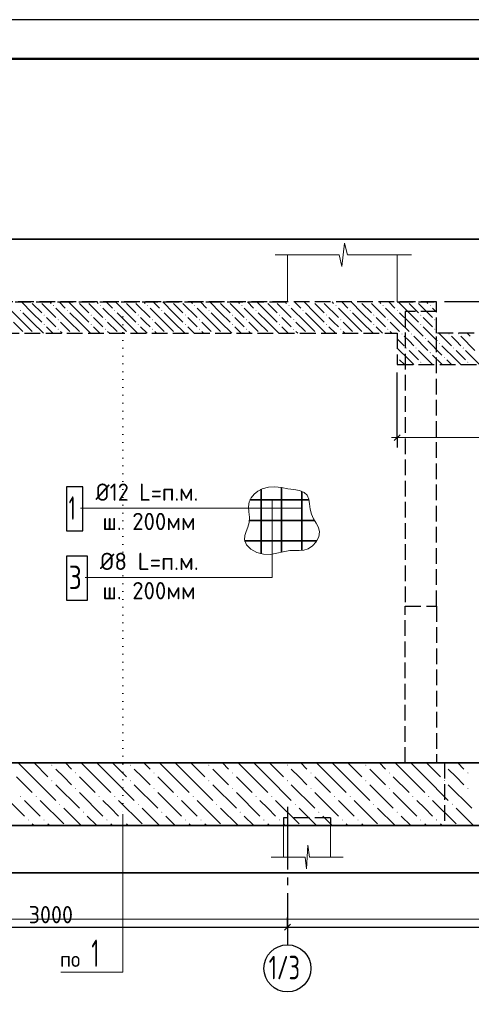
# Model space of a CAD drawing. Header units: millimetres. Extents: x 0 to 42000, y 0 to 29700.
# Tile 7 of 13: x 15631 to 21385, y 17141 to 29700. Entities that reach past the tile are written whole.
import ezdxf

# ---------------------------------------------------------------- set-up
doc = ezdxf.new("R2010")
doc.units = ezdxf.units.MM
for name, pattern in [('______2', [270, 200, -70]), ('______5', [1100, 800, -100, 100, -100]), ('______9', [100, 0, -100])]:
    doc.linetypes.add(name, pattern=pattern)
for name, color, linetype, lineweight in [('Standard', 7, 'Continuous', 25), ('ЖБ Перекрытие верхний уровень', 7, '______2', 25), ('ЖБ Перекрытие нижний уровень с отделкой', 7, '______2', 25), ('ЖБ Плита Фундамента верхний уровень', 7, 'Continuous', 35), ('Позиционная метка номер позиции', 7, 'Continuous', 13), ('Примечания', 7, 'Continuous', 13), ('Размерная линия_ общее', 7, 'Continuous', 13), ('Сечения символ', 7, 'Continuous', 25)]:
    doc.layers.add(name, color=color, linetype=linetype, lineweight=lineweight)
doc.layers.add('Оси', color=7, linetype='______5')
doc.styles.add('ISOCPEUR', font='txt')

msp = doc.modelspace()

# ---------------------------------------------------------------- hatches: boundary and pattern name
at = {"layer": 'ЖБ Перекрытие верхний уровень', "linetype": 'Continuous', "lineweight": 18, "transparency": 33554687}
for points in [[(15635, 25992), (15641, 25999), (15648, 25992), (15641, 25986)], [(16055, 26052), (16061, 26059), (16068, 26052), (16061, 26046)], [(16235, 25992), (16241, 25999), (16248, 25992), (16241, 25986)], [(16655, 26052), (16661, 26059), (16668, 26052), (16661, 26046)], [(16835, 25992), (16841, 25999), (16848, 25992), (16841, 25986)], [(17255, 26052), (17261, 26059), (17268, 26052), (17261, 26046)], [(17435, 25992), (17441, 25999), (17448, 25992), (17441, 25986)], [(17855, 26052), (17861, 26059), (17868, 26052), (17861, 26046)], [(18035, 25992), (18041, 25999), (18048, 25992), (18041, 25986)], [(18455, 26052), (18461, 26059), (18468, 26052), (18461, 26046)], [(18635, 25992), (18641, 25999), (18648, 25992), (18641, 25986)], [(19055, 26052), (19061, 26059), (19068, 26052), (19061, 26046)], [(19235, 25992), (19241, 25999), (19248, 25992), (19241, 25986)], [(19655, 26052), (19661, 26059), (19668, 26052), (19661, 26046)], [(19835, 25992), (19841, 25999), (19848, 25992), (19841, 25986)], [(20255, 26052), (20261, 26059), (20268, 26052), (20261, 26046)], [(20435, 25992), (20441, 25999), (20448, 25992), (20441, 25986)], [(20855, 26052), (20861, 26059), (20868, 26052), (20861, 26046)], [(15935, 25932), (15941, 25939), (15948, 25932), (15941, 25926)], [(16115, 25872), (16121, 25879), (16128, 25872), (16121, 25866)], [(16535, 25932), (16541, 25939), (16548, 25932), (16541, 25926)], [(16715, 25872), (16721, 25879), (16728, 25872), (16721, 25866)], [(17135, 25932), (17141, 25939), (17148, 25932), (17141, 25926)], [(17315, 25872), (17321, 25879), (17328, 25872), (17321, 25866)], [(17735, 25932), (17741, 25939), (17748, 25932), (17741, 25926)], [(17915, 25872), (17921, 25879), (17928, 25872), (17921, 25866)], [(18335, 25932), (18341, 25939), (18348, 25932), (18341, 25926)], [(18515, 25872), (18521, 25879), (18528, 25872), (18521, 25866)], [(18935, 25932), (18941, 25939), (18948, 25932), (18941, 25926)], [(19115, 25872), (19121, 25879), (19128, 25872), (19121, 25866)], [(19535, 25932), (19541, 25939), (19548, 25932), (19541, 25926)], [(19715, 25872), (19721, 25879), (19728, 25872), (19721, 25866)], [(20135, 25932), (20141, 25939), (20148, 25932), (20141, 25926)], [(20315, 25872), (20321, 25879), (20328, 25872), (20321, 25866)], [(20735, 25932), (20741, 25939), (20748, 25932), (20741, 25926)], [(20915, 25872), (20921, 25879), (20928, 25872), (20921, 25866)], [(15935, 25812), (15941, 25819), (15948, 25812), (15941, 25806)], [(16115, 25752), (16121, 25759), (16128, 25752), (16121, 25746)], [(16535, 25812), (16541, 25819), (16548, 25812), (16541, 25806)], [(16715, 25752), (16721, 25759), (16728, 25752), (16721, 25746)], [(17135, 25812), (17141, 25819), (17148, 25812), (17141, 25806)], [(17315, 25752), (17321, 25759), (17328, 25752), (17321, 25746)], [(17735, 25812), (17741, 25819), (17748, 25812), (17741, 25806)], [(17915, 25752), (17921, 25759), (17928, 25752), (17921, 25746)], [(18335, 25812), (18341, 25819), (18348, 25812), (18341, 25806)], [(18515, 25752), (18521, 25759), (18528, 25752), (18521, 25746)], [(18935, 25812), (18941, 25819), (18948, 25812), (18941, 25806)], [(19115, 25752), (19121, 25759), (19128, 25752), (19121, 25746)], [(19535, 25812), (19541, 25819), (19548, 25812), (19541, 25806)], [(19715, 25752), (19721, 25759), (19728, 25752), (19721, 25746)], [(20135, 25812), (20141, 25819), (20148, 25812), (20141, 25806)], [(20315, 25752), (20321, 25759), (20328, 25752), (20321, 25746)], [(20735, 25812), (20741, 25819), (20748, 25812), (20741, 25806)], [(20915, 25752), (20921, 25759), (20928, 25752), (20921, 25746)]]:
    msp.add_hatch(color=7, dxfattribs=at).paths.add_polyline_path(points, flags=16)
at = {"layer": 'ЖБ Перекрытие нижний уровень с отделкой', "linetype": 'Continuous', "lineweight": 18, "transparency": 33554687}
for points in [[(20495, 25692), (20501, 25699), (20508, 25692), (20501, 25686)], [(20615, 25692), (20621, 25699), (20628, 25692), (20621, 25686)], [(20795, 25632), (20801, 25639), (20808, 25632), (20801, 25626)], [(21095, 25692), (21101, 25699), (21108, 25692), (21101, 25686)], [(21215, 25692), (21221, 25699), (21228, 25692), (21221, 25686)], [(20555, 25512), (20561, 25519), (20568, 25512), (20561, 25506)], [(20675, 25512), (20681, 25519), (20688, 25512), (20681, 25506)], [(20975, 25572), (20981, 25579), (20988, 25572), (20981, 25566)], [(21155, 25512), (21161, 25519), (21168, 25512), (21161, 25506)], [(21275, 25512), (21281, 25519), (21288, 25512), (21281, 25506)], [(20442, 25398), (20448, 25392), (20442, 25386)], [(20855, 25452), (20861, 25459), (20868, 25452), (20861, 25446)], [(21035, 25392), (21041, 25399), (21048, 25392), (21041, 25386)], [(20735, 25332), (20741, 25339), (20748, 25332), (20741, 25326)], [(21335, 25332), (21341, 25339), (21348, 25332), (21341, 25326)]]:
    msp.add_hatch(color=7, dxfattribs=at).paths.add_polyline_path(points, flags=16)
at = {"layer": 'ЖБ Плита Фундамента верхний уровень', "linetype": 'Continuous', "lineweight": 18, "transparency": 33554687}
for points in [[(16035, 20192), (16041, 20199), (16048, 20192), (16041, 20186)], [(16335, 20092), (16341, 20099), (16348, 20092), (16341, 20086)], [(17035, 20192), (17041, 20199), (17048, 20192), (17041, 20186)], [(17335, 20092), (17341, 20099), (17348, 20092), (17341, 20086)], [(18035, 20192), (18041, 20199), (18048, 20192), (18041, 20186)], [(18335, 20092), (18341, 20099), (18348, 20092), (18341, 20086)], [(19035, 20192), (19041, 20199), (19048, 20192), (19041, 20186)], [(19335, 20092), (19341, 20099), (19348, 20092), (19341, 20086)], [(20035, 20192), (20041, 20199), (20048, 20192), (20041, 20186)], [(20335, 20092), (20341, 20099), (20348, 20092), (20341, 20086)], [(21035, 20192), (21041, 20199), (21048, 20192), (21041, 20186)], [(21335, 20092), (21341, 20099), (21348, 20092), (21341, 20086)], [(16035, 19992), (16041, 19999), (16048, 19992), (16041, 19986)], [(17035, 19992), (17041, 19999), (17048, 19992), (17041, 19986)], [(18035, 19992), (18041, 19999), (18048, 19992), (18041, 19986)], [(19035, 19992), (19041, 19999), (19048, 19992), (19041, 19986)], [(20035, 19992), (20041, 19999), (20048, 19992), (20041, 19986)], [(21035, 19992), (21041, 19999), (21048, 19992), (21041, 19986)], [(16335, 19892), (16341, 19899), (16348, 19892), (16341, 19886)], [(17335, 19892), (17341, 19899), (17348, 19892), (17341, 19886)], [(18335, 19892), (18341, 19899), (18348, 19892), (18341, 19886)], [(19335, 19892), (19341, 19899), (19348, 19892), (19341, 19886)], [(20335, 19892), (20341, 19899), (20348, 19892), (20341, 19886)], [(21335, 19892), (21341, 19899), (21348, 19892), (21341, 19886)], [(15635, 19792), (15641, 19799), (15648, 19792), (15641, 19786)], [(15835, 19792), (15841, 19799), (15848, 19792), (15841, 19786)], [(16635, 19792), (16641, 19799), (16648, 19792), (16641, 19786)], [(16835, 19792), (16841, 19799), (16848, 19792), (16841, 19786)], [(17635, 19792), (17641, 19799), (17648, 19792), (17641, 19786)], [(17835, 19792), (17841, 19799), (17848, 19792), (17841, 19786)], [(18635, 19792), (18641, 19799), (18648, 19792), (18641, 19786)], [(18835, 19792), (18841, 19799), (18848, 19792), (18841, 19786)], [(19635, 19792), (19641, 19799), (19648, 19792), (19641, 19786)], [(19835, 19792), (19841, 19799), (19848, 19792), (19841, 19786)], [(20635, 19792), (20641, 19799), (20648, 19792), (20641, 19786)], [(20835, 19792), (20841, 19799), (20848, 19792), (20841, 19786)], [(16135, 19692), (16141, 19699), (16148, 19692), (16141, 19686)], [(16435, 19592), (16441, 19599), (16448, 19592), (16441, 19586)], [(17135, 19692), (17141, 19699), (17148, 19692), (17141, 19686)], [(17435, 19592), (17441, 19599), (17448, 19592), (17441, 19586)], [(18135, 19692), (18141, 19699), (18148, 19692), (18141, 19686)], [(18435, 19592), (18441, 19599), (18448, 19592), (18441, 19586)], [(19135, 19692), (19141, 19699), (19148, 19692), (19141, 19686)], [(19435, 19592), (19441, 19599), (19448, 19592), (19441, 19586)], [(20135, 19692), (20141, 19699), (20148, 19692), (20141, 19686)], [(20435, 19592), (20441, 19599), (20448, 19592), (20441, 19586)], [(21135, 19692), (21141, 19699), (21148, 19692), (21141, 19686)], [(15735, 19492), (15741, 19499), (15748, 19492), (15741, 19486)], [(15935, 19492), (15941, 19499), (15948, 19492), (15941, 19486)], [(16735, 19492), (16741, 19499), (16748, 19492), (16741, 19486)], [(16935, 19492), (16941, 19499), (16948, 19492), (16941, 19486)], [(17735, 19492), (17741, 19499), (17748, 19492), (17741, 19486)], [(17935, 19492), (17941, 19499), (17948, 19492), (17941, 19486)], [(18735, 19492), (18741, 19499), (18748, 19492), (18741, 19486)], [(18935, 19492), (18941, 19499), (18948, 19492), (18941, 19486)], [(19735, 19492), (19741, 19499), (19748, 19492), (19741, 19486)], [(19935, 19492), (19941, 19499), (19948, 19492), (19941, 19486)], [(20735, 19492), (20741, 19499), (20748, 19492), (20741, 19486)], [(20935, 19492), (20941, 19499), (20948, 19492), (20941, 19486)]]:
    msp.add_hatch(color=7, dxfattribs=at).paths.add_polyline_path(points, flags=16)

# ---------------------------------------------------------------- linework, layer by layer
at = {"layer": 'Standard', "color": 7, "linetype": 'Continuous', "lineweight": 13, "transparency": 33554687}
for p, q in [((19737, 26550), (19771, 26850)), ((19771, 26850), (19806, 26700)), ((18884, 26700), (19702, 26700)), ((19702, 26700), (19737, 26550)), ((19806, 26700), (20624, 26700)), ((20624, 26700), (20624, 26700)), ((19284, 18870), (19303, 19170)), ((19303, 19170), (19321, 19020)), ((18834, 19020), (19266, 19020)), ((19266, 19020), (19284, 18870)), ((19321, 19020), (19754, 19020)), ((19754, 19020), (19754, 19020))]:
    msp.add_line(p, q, dxfattribs=at)
at = {"layer": 'Standard', "color": 7, "linetype": 'Continuous', "lineweight": 18, "transparency": 33554687}
for p, q in [((19042, 26700), (19042, 26100)), ((20442, 26700), (20442, 26100)), ((18992, 19420), (18992, 19020)), ((19592, 19420), (19592, 19020))]:
    msp.add_line(p, q, dxfattribs=at)
at = {"layer": 'Standard', "color": 7, "linetype": 'Continuous', "lineweight": -3, "transparency": 33554687}
for p, q in [((19042, 18125), (19042, 18250)), ((13042, 18125), (19042, 18125)), ((19042, 18125), (19042, 18000)), ((19042, 18125), (19042, 18000)), ((19042, 18125), (26242, 18125))]:
    msp.add_line(p, q, dxfattribs=at)
at = {"layer": 'Standard', "color": 7, "linetype": 'Continuous', "lineweight": 25, "transparency": 33554687}
msp.add_line((19004, 18087), (19079, 18162), dxfattribs=at)
msp.add_lwpolyline([(0, 0), (42000, 0), (42000, 29700), (0, 29700), (0, 0)], close=True, dxfattribs=at)
at = {"layer": 'Standard', "color": 7, "linetype": 'Continuous', "lineweight": 50, "transparency": 33554687}
msp.add_lwpolyline([(2000, 29200), (41500, 29200), (41500, 500), (2000, 500), (2000, 29200)], close=True, dxfattribs=at)
at = {"layer": 'Standard', "color": 7, "linetype": 'Continuous', "lineweight": 13, "transparency": 33554687}
for points in [[(29911, 29200), (2000, 29200), (2000, 6000), (29911, 6000), (29911, 29200)], [(2000, 18228), (2000, 500), (23000, 500), (23000, 18228), (2000, 18228)]]:
    msp.add_lwpolyline(points, dxfattribs=at)
at = {"layer": 'Standard', "color": 254, "linetype": 'Continuous', "lineweight": 35, "true_color": 0xc4c4ff, "transparency": 33554687}
msp.add_lwpolyline([(4863, 18820), (27343, 18820), (27343, 26900), (4863, 26900), (4863, 18820)], dxfattribs=at)
at = {"layer": 'ЖБ Перекрытие верхний уровень', "color": 7, "linetype": '______2', "lineweight": 25, "transparency": 33554687}
for p, q in [((20942, 26100), (9482, 26100)), ((20942, 25700), (20942, 26100)), ((9482, 25700), (20442, 25700))]:
    msp.add_line(p, q, dxfattribs=at)
at = {"layer": 'ЖБ Перекрытие верхний уровень', "color": 9, "linetype": 'Continuous', "lineweight": 18, "true_color": 0xc7c7c7, "transparency": 33554687}
for p, q in [((15671, 25842), (15491, 26022)), ((15791, 25962), (15653, 26100)), ((15791, 26082), (15911, 25962)), ((15911, 26082), (16091, 25902)), ((16013, 26100), (16031, 26082)), ((16271, 25842), (16091, 26022)), ((16133, 26100), (16211, 26022)), ((16391, 25962), (16253, 26100)), ((16391, 26082), (16511, 25962)), ((16511, 26082), (16691, 25902)), ((16613, 26100), (16631, 26082)), ((16871, 25842), (16691, 26022)), ((16733, 26100), (16811, 26022)), ((16991, 25962), (16853, 26100)), ((16991, 26082), (17111, 25962)), ((17111, 26082), (17291, 25902)), ((17213, 26100), (17231, 26082)), ((17471, 25842), (17291, 26022)), ((17333, 26100), (17411, 26022)), ((17591, 25962), (17453, 26100)), ((17591, 26082), (17711, 25962)), ((17711, 26082), (17891, 25902)), ((17813, 26100), (17831, 26082)), ((18071, 25842), (17891, 26022)), ((17933, 26100), (18011, 26022)), ((18191, 25962), (18053, 26100)), ((18191, 26082), (18311, 25962)), ((18311, 26082), (18491, 25902)), ((18413, 26100), (18431, 26082)), ((18671, 25842), (18491, 26022)), ((18533, 26100), (18611, 26022)), ((18791, 25962), (18653, 26100)), ((18791, 26082), (18911, 25962)), ((18911, 26082), (19091, 25902)), ((19013, 26100), (19031, 26082)), ((19271, 25842), (19091, 26022)), ((19133, 26100), (19211, 26022)), ((19391, 25962), (19253, 26100)), ((19391, 26082), (19511, 25962)), ((19511, 26082), (19691, 25902)), ((19613, 26100), (19631, 26082)), ((19871, 25842), (19691, 26022)), ((19733, 26100), (19811, 26022)), ((19991, 25962), (19853, 26100)), ((19991, 26082), (20111, 25962)), ((20111, 26082), (20291, 25902)), ((20213, 26100), (20231, 26082)), ((20471, 25842), (20291, 26022)), ((20333, 26100), (20411, 26022)), ((20591, 25962), (20453, 26100)), ((20591, 26082), (20711, 25962)), ((20711, 26082), (20891, 25902)), ((20813, 26100), (20831, 26082)), ((20942, 25971), (20891, 26022)), ((20933, 26100), (20942, 26091)), ((15671, 25962), (15791, 25842)), ((15791, 25962), (15911, 25842)), ((16031, 25842), (15971, 25902)), ((16271, 25962), (16391, 25842)), ((16391, 25962), (16511, 25842)), ((16631, 25842), (16571, 25902)), ((16871, 25962), (16991, 25842)), ((16991, 25962), (17111, 25842)), ((17231, 25842), (17171, 25902)), ((17471, 25962), (17591, 25842)), ((17591, 25962), (17711, 25842)), ((17831, 25842), (17771, 25902)), ((18071, 25962), (18191, 25842)), ((18191, 25962), (18311, 25842)), ((18431, 25842), (18371, 25902)), ((18671, 25962), (18791, 25842)), ((18791, 25962), (18911, 25842)), ((19031, 25842), (18971, 25902)), ((19271, 25962), (19391, 25842)), ((19391, 25962), (19511, 25842)), ((19631, 25842), (19571, 25902)), ((19871, 25962), (19991, 25842)), ((19991, 25962), (20111, 25842)), ((20231, 25842), (20171, 25902)), ((20471, 25962), (20591, 25842)), ((20591, 25962), (20711, 25842)), ((20831, 25842), (20771, 25902)), ((15551, 25842), (15671, 25722)), ((15671, 25842), (15791, 25722)), ((15791, 25842), (15933, 25700)), ((15971, 25782), (16053, 25700)), ((16091, 25782), (16031, 25842)), ((16151, 25842), (16271, 25722)), ((16271, 25842), (16391, 25722)), ((16391, 25842), (16533, 25700)), ((16571, 25782), (16653, 25700)), ((16691, 25782), (16631, 25842)), ((16751, 25842), (16871, 25722)), ((16871, 25842), (16991, 25722)), ((16991, 25842), (17133, 25700)), ((17171, 25782), (17253, 25700)), ((17291, 25782), (17231, 25842)), ((17351, 25842), (17471, 25722)), ((17471, 25842), (17591, 25722)), ((17591, 25842), (17733, 25700)), ((17771, 25782), (17853, 25700)), ((17891, 25782), (17831, 25842)), ((17951, 25842), (18071, 25722)), ((18071, 25842), (18191, 25722)), ((18191, 25842), (18333, 25700)), ((18371, 25782), (18453, 25700)), ((18491, 25782), (18431, 25842)), ((18551, 25842), (18671, 25722)), ((18671, 25842), (18791, 25722)), ((18791, 25842), (18933, 25700)), ((18971, 25782), (19053, 25700)), ((19091, 25782), (19031, 25842)), ((19151, 25842), (19271, 25722)), ((19271, 25842), (19391, 25722)), ((19391, 25842), (19533, 25700)), ((19571, 25782), (19653, 25700)), ((19691, 25782), (19631, 25842)), ((19751, 25842), (19871, 25722)), ((19871, 25842), (19991, 25722)), ((19991, 25842), (20133, 25700)), ((20171, 25782), (20253, 25700)), ((20291, 25782), (20231, 25842)), ((20351, 25842), (20471, 25722)), ((20471, 25842), (20591, 25722)), ((20591, 25842), (20733, 25700)), ((20771, 25782), (20853, 25700)), ((20891, 25782), (20831, 25842)), ((16151, 25722), (16173, 25700)), ((16751, 25722), (16773, 25700)), ((17351, 25722), (17373, 25700)), ((17951, 25722), (17973, 25700)), ((18551, 25722), (18573, 25700)), ((19151, 25722), (19173, 25700)), ((19751, 25722), (19773, 25700)), ((20351, 25722), (20373, 25700))]:
    msp.add_line(p, q, dxfattribs=at)
at = {"layer": 'ЖБ Перекрытие нижний уровень с отделкой', "color": 7, "linetype": '______2', "lineweight": 25, "transparency": 33554687}
for p, q in [((20442, 25700), (20442, 25300)), ((25742, 25700), (20942, 25700)), ((20442, 25300), (25742, 25300))]:
    msp.add_line(p, q, dxfattribs=at)
at = {"layer": 'ЖБ Перекрытие нижний уровень с отделкой', "color": 9, "linetype": 'Continuous', "lineweight": 18, "true_color": 0xc7c7c7, "transparency": 33554687}
for p, q in [((20442, 25631), (20531, 25542)), ((20591, 25602), (20531, 25662)), ((20651, 25662), (20831, 25482)), ((20733, 25700), (20771, 25662)), ((20853, 25700), (20951, 25602)), ((20973, 25700), (21131, 25542)), ((21191, 25602), (21131, 25662)), ((21251, 25662), (21431, 25482)), ((21333, 25700), (21371, 25662)), ((20591, 25362), (20442, 25511)), ((20651, 25542), (20591, 25602)), ((20831, 25602), (21011, 25422)), ((21191, 25362), (21011, 25542)), ((21251, 25542), (21191, 25602)), ((20591, 25482), (20711, 25362)), ((20711, 25482), (20891, 25302)), ((21013, 25300), (20891, 25422)), ((21191, 25482), (21311, 25362)), ((21311, 25482), (21491, 25302)), ((20471, 25362), (20533, 25300)), ((20591, 25362), (20653, 25300)), ((20773, 25300), (20771, 25302)), ((21071, 25362), (21133, 25300)), ((21191, 25362), (21253, 25300)), ((21373, 25300), (21371, 25302))]:
    msp.add_line(p, q, dxfattribs=at)
at = {"layer": 'ЖБ Плита Фундамента верхний уровень', "color": 7, "linetype": 'Continuous', "lineweight": 35, "transparency": 33554687}
for p, q in [((25742, 20220), (6642, 20220)), ((5642, 19420), (26142, 19420))]:
    msp.add_line(p, q, dxfattribs=at)
at = {"layer": 'ЖБ Плита Фундамента верхний уровень', "color": 252, "linetype": 'Continuous', "lineweight": 18, "true_color": 0x8f8f8f, "transparency": 33554687}
for p, q in [((15613, 20220), (15791, 20042)), ((15813, 20220), (15991, 20042)), ((16213, 20220), (16291, 20142)), ((16591, 20042), (16413, 20220)), ((16613, 20220), (16791, 20042)), ((16813, 20220), (16991, 20042)), ((17213, 20220), (17291, 20142)), ((17591, 20042), (17413, 20220)), ((17613, 20220), (17791, 20042)), ((17813, 20220), (17991, 20042)), ((18213, 20220), (18291, 20142)), ((18591, 20042), (18413, 20220)), ((18613, 20220), (18791, 20042)), ((18813, 20220), (18991, 20042)), ((19213, 20220), (19291, 20142)), ((19591, 20042), (19413, 20220)), ((19613, 20220), (19791, 20042)), ((19813, 20220), (19991, 20042)), ((20213, 20220), (20291, 20142)), ((20591, 20042), (20413, 20220)), ((20613, 20220), (20791, 20042)), ((20813, 20220), (20991, 20042)), ((21213, 20220), (21291, 20142)), ((16191, 20042), (16091, 20142)), ((17191, 20042), (17091, 20142)), ((18191, 20042), (18091, 20142)), ((19191, 20042), (19091, 20142)), ((20191, 20042), (20091, 20142)), ((21191, 20042), (21091, 20142)), ((15591, 20042), (15791, 19842)), ((15791, 20042), (16091, 19742)), ((16291, 19942), (16191, 20042)), ((16391, 20042), (16591, 19842)), ((16591, 20042), (16791, 19842)), ((16791, 20042), (17091, 19742)), ((17291, 19942), (17191, 20042)), ((17391, 20042), (17591, 19842)), ((17591, 20042), (17791, 19842)), ((17791, 20042), (18091, 19742)), ((18291, 19942), (18191, 20042)), ((18391, 20042), (18591, 19842)), ((18591, 20042), (18791, 19842)), ((18791, 20042), (19091, 19742)), ((19291, 19942), (19191, 20042)), ((19391, 20042), (19591, 19842)), ((19591, 20042), (19791, 19842)), ((19791, 20042), (20091, 19742)), ((20291, 19942), (20191, 20042)), ((20391, 20042), (20591, 19842)), ((20591, 20042), (20791, 19842)), ((20791, 20042), (21091, 19742)), ((21291, 19942), (21191, 20042)), ((16091, 19942), (16391, 19642)), ((17091, 19942), (17391, 19642)), ((18091, 19942), (18391, 19642)), ((19091, 19942), (19391, 19642)), ((20091, 19942), (20391, 19642)), ((21091, 19942), (21391, 19642)), ((15391, 19842), (15691, 19542)), ((15791, 19642), (15691, 19742)), ((15891, 19742), (16191, 19442)), ((16391, 19842), (16691, 19542)), ((16791, 19642), (16691, 19742)), ((16891, 19742), (17191, 19442)), ((17391, 19842), (17691, 19542)), ((17791, 19642), (17691, 19742)), ((17891, 19742), (18191, 19442)), ((18391, 19842), (18691, 19542)), ((18791, 19642), (18691, 19742)), ((18891, 19742), (19191, 19442)), ((19391, 19842), (19691, 19542)), ((19791, 19642), (19691, 19742)), ((19891, 19742), (20191, 19442)), ((20391, 19842), (20691, 19542)), ((20791, 19642), (20691, 19742)), ((20891, 19742), (21191, 19442)), ((15891, 19542), (15791, 19642)), ((16191, 19642), (16413, 19420)), ((16891, 19542), (16791, 19642)), ((17191, 19642), (17413, 19420)), ((17891, 19542), (17791, 19642)), ((18191, 19642), (18413, 19420)), ((18891, 19542), (18791, 19642)), ((19191, 19642), (19413, 19420)), ((19891, 19542), (19791, 19642)), ((20191, 19642), (20413, 19420)), ((20891, 19542), (20791, 19642)), ((21191, 19642), (21413, 19420)), ((16613, 19420), (16491, 19542)), ((17613, 19420), (17491, 19542)), ((18613, 19420), (18491, 19542)), ((19613, 19420), (19491, 19542)), ((20613, 19420), (20491, 19542)), ((15791, 19442), (15813, 19420)), ((15991, 19442), (16013, 19420)), ((16791, 19442), (16813, 19420)), ((16991, 19442), (17013, 19420)), ((17791, 19442), (17813, 19420)), ((17991, 19442), (18013, 19420)), ((18791, 19442), (18813, 19420)), ((18991, 19442), (19013, 19420)), ((19791, 19442), (19813, 19420)), ((19991, 19442), (20013, 19420)), ((20791, 19442), (20813, 19420)), ((20991, 19442), (21013, 19420))]:
    msp.add_line(p, q, dxfattribs=at)
at = {"layer": 'Оси', "color": 8, "linetype": '______5', "lineweight": -3, "transparency": 33554687}
msp.add_line((19042, 19660), (19042, 17900), dxfattribs=at)
at = {"layer": 'Оси', "color": 7, "linetype": 'Continuous', "lineweight": -3, "transparency": 33554687}
msp.add_circle((19042, 17600), 300, dxfattribs=at)
at = {"layer": 'Позиционная метка номер позиции', "color": 7, "linetype": 'Continuous', "lineweight": 35, "transparency": 33554687}
for p, q in [((18706, 23710), (18706, 22888)), ((18966, 23732), (18966, 22909)), ((19227, 23683), (19227, 22930)), ((18563, 23574), (19318, 23574)), ((18558, 23313), (19387, 23313)), ((18495, 23053), (19417, 23053))]:
    msp.add_line(p, q, dxfattribs=at)
at = {"layer": 'Позиционная метка номер позиции', "color": 7, "linetype": 'Continuous', "lineweight": 25, "transparency": 33554687}
for points in [[(16226, 23180), (16436, 23180), (16436, 23740), (16226, 23740), (16226, 23180)], [(16226, 22297), (16496, 22297), (16496, 22857), (16226, 22857), (16226, 22297)]]:
    msp.add_lwpolyline(points, dxfattribs=at)
at = {"layer": 'Позиционная метка номер позиции', "color": 7, "linetype": '______2', "lineweight": 13, "transparency": 33554687}
msp.add_lwpolyline([(19049, 23717), (18965, 23732), (18882, 23741), (18800, 23738), (18720, 23717), (18666, 23688), (18617, 23650), (18579, 23603), (18555, 23551), (18547, 23488), (18552, 23421), (18558, 23353), (18555, 23285), (18538, 23228), (18516, 23173), (18497, 23119), (18493, 23067), (18520, 23003), (18577, 22947), (18653, 22905), (18735, 22882), (18823, 22880), (18907, 22894), (18989, 22914), (19072, 22928), (19131, 22929), (19191, 22928), (19250, 22933), (19306, 22950), (19363, 22988), (19410, 23042), (19441, 23105), (19450, 23169), (19436, 23225), (19407, 23280), (19374, 23334), (19347, 23393), (19333, 23458), (19325, 23524), (19315, 23585), (19294, 23635), (19253, 23671), (19194, 23694), (19124, 23708), (19049, 23717)], dxfattribs=at)
at = {"layer": 'Позиционная метка номер позиции', "color": 7, "linetype": 'Continuous', "lineweight": 13, "transparency": 33554687}
for points in [[(16466, 22587), (18849, 22587), (18849, 23574)], [(16406, 23470), (17833, 23470), (19227, 23470)]]:
    msp.add_lwpolyline(points, dxfattribs=at)
at = {"layer": 'Примечания', "color": 253, "linetype": '______2', "lineweight": -3, "true_color": 0xababab, "transparency": 33554687}
for p, q in [((13142, 26100), (19042, 26100)), ((20442, 26100), (20942, 26100)), ((20542, 25980), (20542, 22220)), ((20942, 25980), (20542, 25980)), ((20942, 22220), (20942, 25700)), ((20542, 20220), (20542, 22220)), ((20542, 22220), (20942, 22220)), ((20942, 22220), (20942, 20220)), ((20542, 20220), (20442, 20220)), ((21042, 20220), (21042, 19420)), ((18992, 19520), (18992, 19420)), ((19592, 19520), (18992, 19520)), ((19592, 19520), (19592, 19420))]:
    msp.add_line(p, q, dxfattribs=at)
at = {"layer": 'Размерная линия_ общее', "color": 253, "linetype": 'Continuous', "lineweight": -3, "true_color": 0xa0a0a0, "transparency": 33554687}
for q in [(20442, 25200), (20442, 24494), (20442, 24244)]:
    msp.add_line((20442, 24369), q, dxfattribs=at)
at = {"layer": 'Размерная линия_ общее', "color": 7, "linetype": 'Continuous', "lineweight": 13, "transparency": 33554687}
for p, q in [((20442, 24369), (20367, 24369)), ((25742, 24369), (20442, 24369))]:
    msp.add_line(p, q, dxfattribs=at)
at = {"layer": 'Размерная линия_ общее', "color": 7, "linetype": 'Continuous', "lineweight": 25, "transparency": 33554687}
msp.add_line((20479, 24407), (20404, 24332), dxfattribs=at)
at = {"layer": 'Размерная линия_ общее', "color": 253, "linetype": 'Continuous', "lineweight": -3, "true_color": 0xa0a0a0, "transparency": 33554687}
msp.add_lwpolyline([(21678, 26100), (21661, 26100), (21661, 26100), (21042, 26100)], dxfattribs=at)
at = {"layer": 'Сечения символ', "color": 7, "linetype": '______9', "lineweight": 13, "transparency": 33554687}
msp.add_line((16945, 25910), (16945, 19566), dxfattribs=at)
at = {"layer": 'Сечения символ', "color": 7, "linetype": 'Continuous', "lineweight": 13, "transparency": 33554687}
msp.add_lwpolyline([(16945, 19566), (16945, 17550), (16154, 17550)], dxfattribs=at)

# ---------------------------------------------------------------- texts
at = {"layer": 'Standard', "color": 7, "linetype": 'Continuous', "lineweight": 25, "transparency": 33554687, "insert": (15745, 18175), "char_height": 220, "width": 718.09, "attachment_point": 7, "style": 'ISOCPEUR'}
msp.add_mtext('\\W0.93;3000', dxfattribs=at)
at = {"layer": 'Оси', "color": 7, "linetype": 'Continuous', "lineweight": 25, "transparency": 33554687, "insert": (18804, 17460), "char_height": 300, "width": 577.92, "attachment_point": 7, "style": 'ISOCPEUR'}
msp.add_mtext('\\W0.69;1/3', dxfattribs=at)
at = {"layer": 'Позиционная метка номер позиции', "color": 7, "linetype": 'Continuous', "lineweight": 25, "transparency": 33554687, "attachment_point": 7, "style": 'ISOCPEUR'}
for s, insert, char_height, width in [('\\W0.94;Ø12 L=п.м.', (16597, 23564), 220, 1488.68), ('\\W0.56;1', (16256, 23320), 300, 233.34), ('\\W0.96;ш. 200мм', (16685, 23190), 220, 1315.47), ('\\W0.97;Ø8 L=п.м.', (16652, 22681), 220, 1381.58), ('\\W0.78;3', (16256, 22437), 300, 326.43), ('\\W0.96;ш. 200мм', (16685, 22307), 220, 1315.47)]:
    msp.add_mtext(s, dxfattribs=dict(at, insert=insert, char_height=char_height, width=width))
at = {"layer": 'Сечения символ', "color": 7, "linetype": 'Continuous', "lineweight": 18, "transparency": 33554687, "attachment_point": 7, "style": 'ISOCPEUR'}
for s, insert, char_height, width in [('\\W0.56;1', (16544, 17618), 350, 272.21), ('\\W0.91;по ', (16144, 17618), 200, 490.68)]:
    msp.add_mtext(s, dxfattribs=dict(at, insert=insert, char_height=char_height, width=width))

doc.saveas('drawing.dxf')
